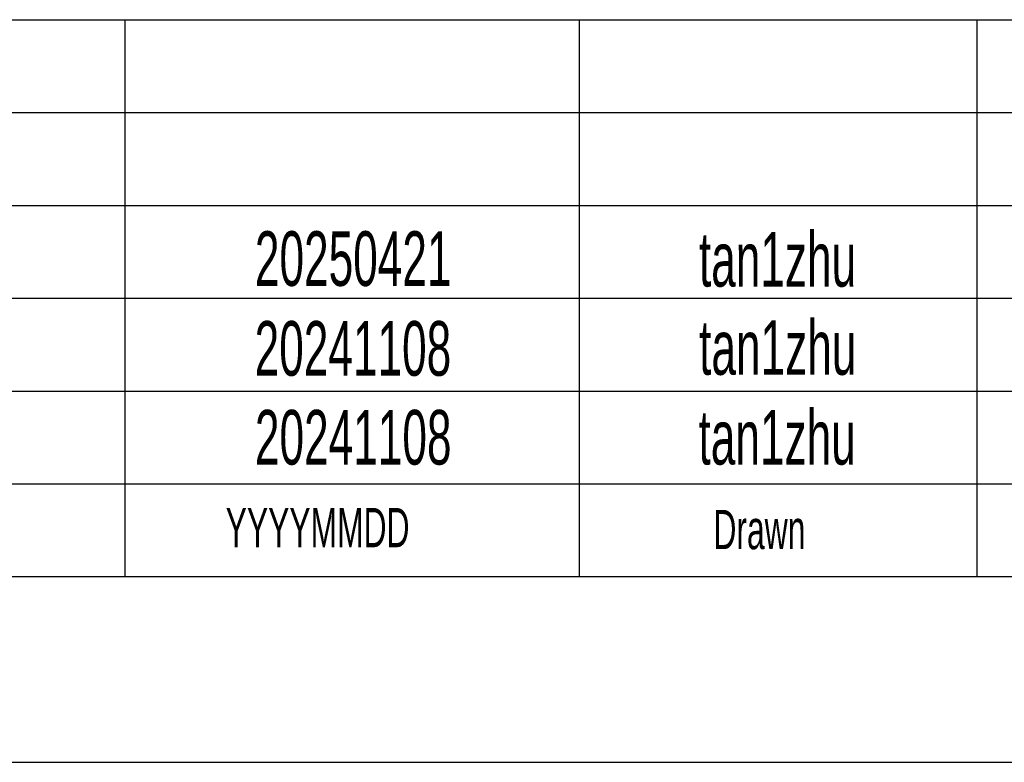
# Model space of a CAD drawing. Header units: millimetres. Extents: x 0 to 594, y 0 to 420.
# Tile 14 of 48: x 423 to 468, y 36 to 70. Entities that reach past the tile are written whole.
import ezdxf

# ---------------------------------------------------------------- set-up
doc = ezdxf.new("R2010")
doc.units = ezdxf.units.MM
doc.layers.add('FORMAT', color=7, linetype='Continuous')
doc.styles.add('SLDTEXTSTYLE1', font='TXT', dxfattribs={"width": 0.605})

msp = doc.modelspace()

# ---------------------------------------------------------------- linework, layer by layer
at = {"layer": 'FORMAT'}
for p, q in [((399.4, 69.5), (584, 69.5)), ((399.4, 69.5), (584, 69.5)), ((399.4, 69.5), (584, 69.5)), ((428, 69.5), (428, 44)), ((448.8, 69.5), (448.8, 44)), ((467, 69.5), (467, 44)), ((399.4, 65.25), (584, 65.25)), ((399.4, 65.25), (584, 65.25)), ((399.4, 61), (584, 61)), ((399.4, 56.75), (584, 56.75)), ((399.4, 52.5), (584, 52.5)), ((399.4, 48.25), (584, 48.25)), ((399.4, 44), (584, 44)), ((399.4, 35.5), (584, 35.5))]:
    msp.add_line(p, q, dxfattribs=at)

# ---------------------------------------------------------------- texts
at = {"layer": 'FORMAT', "style": 'SLDTEXTSTYLE1'}
for s, insert, char_height, attachment_point in [('tan1zhu', (457.874, 59.78), 2.5, 2), ('20250421', (438.45, 59.813), 2.5, 2), ('tan1zhu', (457.884, 55.743), 2.5, 2), ('20241108', (438.437, 55.7), 2.5, 2), ('tan1zhu', (457.856, 51.633), 2.5, 2), ('20241108', (438.451, 51.632), 2.5, 2), ('YYYYMMDD', (432.613, 47.148), 1.8, 1), ('Drawn', (454.94, 47.059), 1.8, 1)]:
    msp.add_mtext(s, dxfattribs=dict(at, insert=insert, char_height=char_height, attachment_point=attachment_point))

doc.saveas('drawing.dxf')
